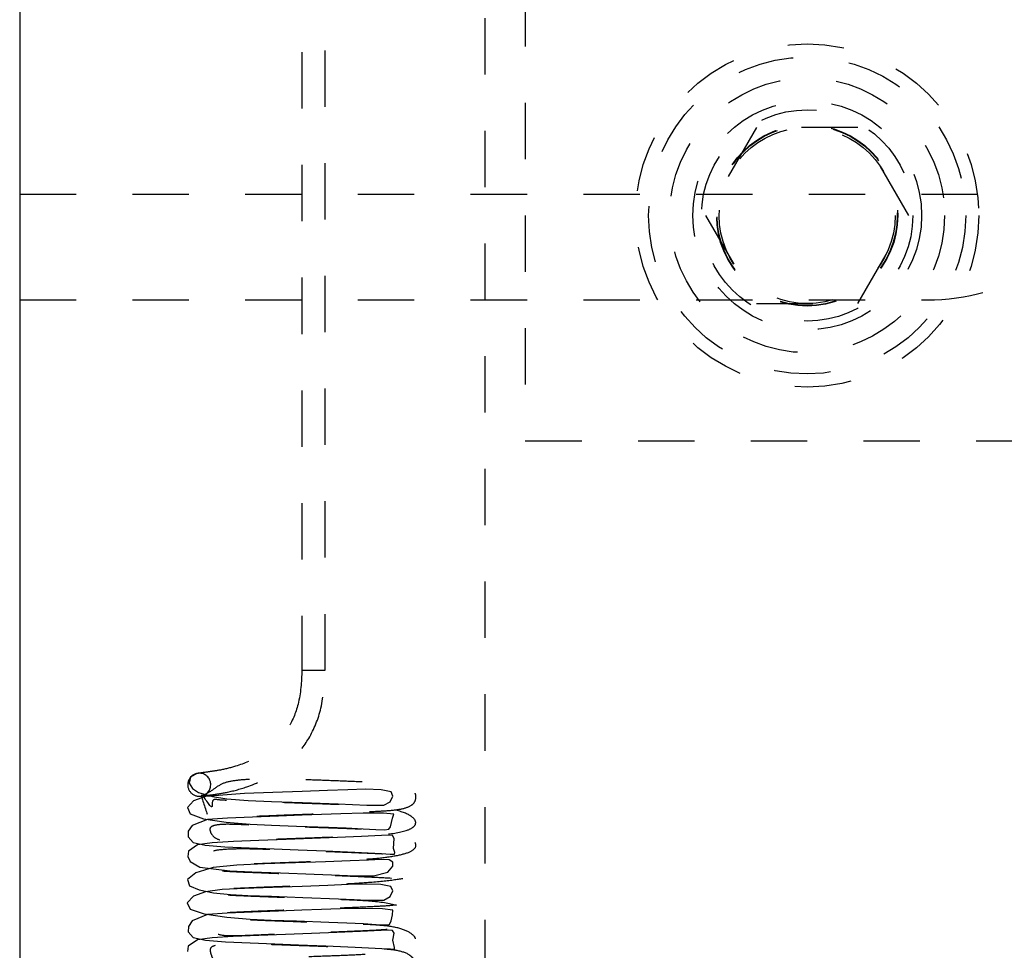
# Model space of a CAD drawing. Header units: inches. Extents: x 1772 to 2706, y -534 to -52.
# Tile 216 of 256: x 1873.63 to 1875.38, y -380.76 to -379.1. Entities that reach past the tile are written whole.
import ezdxf

# ---------------------------------------------------------------- set-up
doc = ezdxf.new("R2010")
doc.units = ezdxf.units.IN
doc.header["$LTSCALE"] = 0.5
doc.header["$MEASUREMENT"] = 0
doc.linetypes.add('HIDDEN', pattern=[0.225, 0.15, -0.075])
doc.layers.add('SID-M-H', color=4, linetype='HIDDEN')
doc.layers.add('SID-M-S', color=105, linetype='Continuous')

msp = doc.modelspace()

# ---------------------------------------------------------------- linework, layer by layer
at = {"layer": 'SID-M-H'}
for p, q in [((1874.12916, -372.96144), (1874.12916, -380.25844)), ((1874.17016, -380.25844), (1874.17016, -372.96144)), ((1874.45341, -374.10102), (1874.45341, -381.60102)), ((1874.52541, -375.85102), (1874.52541, -379.85102)), ((1874.93534, -379.29502), (1874.84527, -379.45102)), ((1875.11547, -379.29502), (1874.93534, -379.29502)), ((1875.20554, -379.45102), (1875.11547, -379.29502)), ((1873.62841, -379.41352), (1875.50341, -379.41352)), ((1874.84527, -379.45102), (1874.93534, -379.60702)), ((1875.11547, -379.60702), (1875.20554, -379.45102)), ((1873.62841, -379.60102), (1875.23824, -379.60102)), ((1874.93534, -379.60702), (1875.11547, -379.60702)), ((1874.52541, -379.85102), (1875.52541, -379.85102)), ((1874.17002, -380.25844), (1874.1293, -380.25844)), ((1873.93131, -380.44825), (1873.92911, -380.45894)), ((1873.94283, -380.44135), (1873.93131, -380.44825)), ((1873.94283, -380.44135), (1873.9401, -380.4421)), ((1873.92911, -380.45894), (1873.93516, -380.46846)), ((1873.93516, -380.46846), (1873.94564, -380.47514)), ((1874.21058, -380.4703), (1874.17465, -380.47172)), ((1874.24197, -380.46938), (1874.21058, -380.4703)), ((1874.26964, -380.47028), (1874.24197, -380.46938)), ((1874.28721, -380.4739), (1874.26964, -380.47028)), ((1873.9583, -380.4826), (1873.93699, -380.49035)), ((1873.94564, -380.47514), (1873.97066, -380.48255)), ((1873.95101, -380.48152), (1873.95356, -380.48083)), ((1874.02738, -380.47725), (1873.9583, -380.4826)), ((1873.97066, -380.48255), (1873.99612, -380.48669)), ((1873.99612, -380.48669), (1874.03371, -380.48932)), ((1874.07738, -380.47533), (1874.02738, -380.47725)), ((1874.1295, -380.47339), (1874.07738, -380.47533)), ((1874.17465, -380.47172), (1874.1295, -380.47339)), ((1874.28582, -380.49178), (1874.29042, -380.48156)), ((1874.29042, -380.48156), (1874.28721, -380.4739)), ((1873.93699, -380.49035), (1873.92594, -380.50202)), ((1873.92594, -380.50202), (1873.93056, -380.51329)), ((1874.03371, -380.48932), (1874.075, -380.49099)), ((1874.075, -380.49099), (1874.13016, -380.49304)), ((1874.13016, -380.49304), (1874.19349, -380.49547)), ((1874.19349, -380.49547), (1874.24411, -380.49779)), ((1874.24411, -380.49779), (1874.27411, -380.49792)), ((1874.27411, -380.49792), (1874.28582, -380.49178)), ((1873.93056, -380.51329), (1873.95438, -380.52179)), ((1873.96177, -380.52342), (1873.93457, -380.53381)), ((1873.95438, -380.52179), (1873.99489, -380.52793)), ((1873.99709, -380.52083), (1873.96177, -380.52342)), ((1874.04148, -380.51886), (1873.99709, -380.52083)), ((1874.08757, -380.51707), (1874.04148, -380.51886)), ((1874.12934, -380.51553), (1874.08757, -380.51707)), ((1874.16394, -380.51426), (1874.12934, -380.51553)), ((1874.19792, -380.5131), (1874.16394, -380.51426)), ((1874.23766, -380.51215), (1874.19792, -380.5131)), ((1874.27401, -380.51196), (1874.23766, -380.51215)), ((1874.29212, -380.51345), (1874.27401, -380.51196)), ((1874.2861, -380.53615), (1874.29001, -380.52076)), ((1874.29001, -380.52076), (1874.29212, -380.51345)), ((1873.93457, -380.53381), (1873.92757, -380.54377)), ((1873.99489, -380.52793), (1874.03749, -380.53138)), ((1874.03749, -380.53138), (1874.07504, -380.53312)), ((1874.07504, -380.53312), (1874.11933, -380.53478)), ((1874.11933, -380.53478), (1874.1763, -380.53691)), ((1874.1763, -380.53691), (1874.20758, -380.53814)), ((1874.20758, -380.53814), (1874.2375, -380.53948)), ((1874.2375, -380.53948), (1874.26036, -380.54075)), ((1874.26036, -380.54075), (1874.27554, -380.54142)), ((1874.27554, -380.54142), (1874.2835, -380.54039)), ((1874.2835, -380.54039), (1874.2861, -380.53615)), ((1873.92757, -380.54377), (1873.92713, -380.5537)), ((1873.92713, -380.5537), (1873.93621, -380.56381)), ((1874.10093, -380.5587), (1874.05291, -380.56048)), ((1874.14752, -380.55701), (1874.10093, -380.5587)), ((1874.19249, -380.55531), (1874.14752, -380.55701)), ((1874.23473, -380.55356), (1874.19249, -380.55531)), ((1874.27026, -380.55177), (1874.23473, -380.55356)), ((1874.2827, -380.55119), (1874.27026, -380.55177)), ((1874.28976, -380.55154), (1874.2827, -380.55119)), ((1874.29254, -380.55666), (1874.28976, -380.55154)), ((1874.29132, -380.57477), (1874.29254, -380.55666)), ((1873.94375, -380.56799), (1873.92763, -380.57924)), ((1873.93621, -380.56381), (1873.95749, -380.56881)), ((1873.97013, -380.5645), (1873.94375, -380.56799)), ((1873.95749, -380.56881), (1873.99225, -380.57146)), ((1874.00756, -380.56238), (1873.97013, -380.5645)), ((1873.99225, -380.57146), (1874.03535, -380.5736)), ((1874.05291, -380.56048), (1874.00756, -380.56238)), ((1874.03535, -380.5736), (1874.07973, -380.57543)), ((1874.07973, -380.57543), (1874.12225, -380.57702)), ((1874.29402, -380.58203), (1874.29132, -380.57477)), ((1873.92763, -380.57924), (1873.92642, -380.5887)), ((1873.92642, -380.5887), (1873.93085, -380.59799)), ((1874.12225, -380.57702), (1874.17063, -380.57883)), ((1874.17063, -380.57883), (1874.22273, -380.58095)), ((1874.22273, -380.58095), (1874.27038, -380.58336)), ((1874.27038, -380.58336), (1874.2859, -380.58448)), ((1874.2859, -380.58448), (1874.29342, -380.58465)), ((1874.29342, -380.58465), (1874.29402, -380.58203)), ((1873.93085, -380.59799), (1873.94824, -380.60784)), ((1873.97184, -380.6086), (1873.94067, -380.61773)), ((1873.94824, -380.60784), (1874.00139, -380.61422)), ((1874.01361, -380.60432), (1873.97184, -380.6086)), ((1874.06277, -380.60216), (1874.01361, -380.60432)), ((1874.11763, -380.60024), (1874.06277, -380.60216)), ((1874.17111, -380.59826), (1874.11763, -380.60024)), ((1874.21457, -380.59654), (1874.17111, -380.59826)), ((1874.24692, -380.59509), (1874.21457, -380.59654)), ((1874.26967, -380.59416), (1874.24692, -380.59509)), ((1874.28381, -380.59506), (1874.26967, -380.59416)), ((1874.28135, -380.61647), (1874.29047, -380.60611)), ((1874.29048, -380.59877), (1874.28381, -380.59506)), ((1874.29047, -380.60611), (1874.29048, -380.59877)), ((1873.94067, -380.61773), (1873.92634, -380.62994)), ((1874.00139, -380.61422), (1874.04033, -380.616)), ((1874.04033, -380.616), (1874.09108, -380.618)), ((1874.09108, -380.618), (1874.15091, -380.62023)), ((1874.15091, -380.62023), (1874.18136, -380.6215)), ((1874.18136, -380.6215), (1874.21004, -380.6227)), ((1874.21004, -380.6227), (1874.23542, -380.62345)), ((1874.23542, -380.62345), (1874.2561, -380.6231)), ((1874.2561, -380.6231), (1874.28135, -380.61647)), ((1873.92634, -380.62994), (1873.92982, -380.64072)), ((1873.92982, -380.64072), (1873.94665, -380.64828)), ((1874.02704, -380.64579), (1873.98783, -380.64771)), ((1874.0769, -380.64389), (1874.02704, -380.64579)), ((1874.12933, -380.64194), (1874.0769, -380.64389)), ((1874.17481, -380.64025), (1874.12933, -380.64194)), ((1874.21102, -380.63882), (1874.17481, -380.64025)), ((1874.24204, -380.63786), (1874.21102, -380.63882)), ((1874.26933, -380.63866), (1874.24204, -380.63786)), ((1874.28694, -380.64215), (1874.26933, -380.63866)), ((1874.2905, -380.64962), (1874.28694, -380.64215)), ((1873.93647, -380.65935), (1873.9258, -380.67111)), ((1873.95781, -380.65133), (1873.93647, -380.65935)), ((1873.94665, -380.64828), (1873.97251, -380.65345)), ((1873.98783, -380.64771), (1873.95781, -380.65133)), ((1873.97251, -380.65345), (1874.00221, -380.65627)), ((1874.00221, -380.65627), (1874.03327, -380.65784)), ((1874.03327, -380.65784), (1874.07512, -380.65953)), ((1874.07512, -380.65953), (1874.13085, -380.66161)), ((1874.13085, -380.66161), (1874.19427, -380.66405)), ((1874.27427, -380.66629), (1874.28593, -380.65983)), ((1874.28593, -380.65983), (1874.2905, -380.64962)), ((1873.9258, -380.67111), (1873.9311, -380.68228)), ((1874.19427, -380.66405), (1874.22178, -380.66529)), ((1874.22178, -380.66529), (1874.24456, -380.66634)), ((1874.24456, -380.66634), (1874.27427, -380.66629)), ((1873.9311, -380.68228), (1873.95544, -380.69062)), ((1873.9614, -380.69208), (1873.9343, -380.70296)), ((1873.95544, -380.69062), (1873.99561, -380.69662)), ((1873.99674, -380.68938), (1873.9614, -380.69208)), ((1873.99561, -380.69662), (1874.0375, -380.69995)), ((1874.04116, -380.68742), (1873.99674, -380.68938)), ((1874.08738, -380.68562), (1874.04116, -380.68742)), ((1874.12915, -380.68408), (1874.08738, -380.68562)), ((1874.1636, -380.68281), (1874.12915, -380.68408)), ((1874.19667, -380.68172), (1874.1636, -380.68281)), ((1874.23571, -380.68107), (1874.19667, -380.68172)), ((1874.27175, -380.68163), (1874.23571, -380.68107)), ((1874.29044, -380.68413), (1874.27175, -380.68163)), ((1874.28754, -380.70316), (1874.28964, -380.69255)), ((1874.28964, -380.69255), (1874.29044, -380.68413)), ((1873.92761, -380.71305), (1873.92738, -380.72274)), ((1873.9343, -380.70296), (1873.92761, -380.71305)), ((1874.0375, -380.69995), (1874.07465, -380.70165)), ((1874.07465, -380.70165), (1874.11953, -380.70333)), ((1874.11953, -380.70333), (1874.17708, -380.70547)), ((1874.17708, -380.70547), (1874.20858, -380.70672)), ((1874.20858, -380.70672), (1874.23827, -380.70806)), ((1874.23827, -380.70806), (1874.26088, -380.70931)), ((1874.26088, -380.70931), (1874.27609, -380.71005)), ((1874.27609, -380.71005), (1874.28436, -380.70938)), ((1874.28436, -380.70938), (1874.28754, -380.70316)), ((1873.92738, -380.72274), (1873.93641, -380.73248)), ((1873.93641, -380.73248), (1873.958, -380.73739)), ((1873.97009, -380.73304), (1873.94374, -380.73653)), ((1874.00731, -380.73095), (1873.97009, -380.73304)), ((1874.05243, -380.72904), (1874.00731, -380.73095)), ((1874.10013, -380.72727), (1874.05243, -380.72904)), ((1874.14627, -380.72559), (1874.10013, -380.72727)), ((1874.1908, -380.72392), (1874.14627, -380.72559)), ((1874.23325, -380.72217), (1874.1908, -380.72392)), ((1874.26942, -380.72037), (1874.23325, -380.72217)), ((1874.28243, -380.71972), (1874.26942, -380.72037)), ((1874.28989, -380.71996), (1874.28243, -380.71972)), ((1874.29291, -380.72472), (1874.28989, -380.71996)), ((1874.29037, -380.73723), (1874.29291, -380.72472)), ((1873.92748, -380.74809), (1873.92636, -380.75773)), ((1873.94374, -380.73653), (1873.92748, -380.74809)), ((1873.958, -380.73739), (1873.99355, -380.74006)), ((1873.99355, -380.74006), (1874.03701, -380.74221)), ((1874.03701, -380.74221), (1874.08107, -380.74402)), ((1874.08107, -380.74402), (1874.123, -380.74559)), ((1874.123, -380.74559), (1874.17124, -380.7474)), ((1874.17124, -380.7474), (1874.22335, -380.74952)), ((1874.22335, -380.74952), (1874.27088, -380.75193)), ((1874.29349, -380.7501), (1874.29037, -380.73723)), ((1874.29311, -380.75306), (1874.29349, -380.7501)), ((1874.27088, -380.75193), (1874.28598, -380.75302)), ((1874.28598, -380.75302), (1874.29311, -380.75306))]:
    msp.add_line(p, q, dxfattribs=at)
for radius in [0.3045, 0.28125, 0.24375, 0.203, 0.1875, 0.16072, 0.16045, 0.15993, 0.15625]:
    msp.add_circle((1875.02541, -379.45102), radius, dxfattribs=at)
for centre, radius, start, end in [((1873.94698, -380.46139), 0.02048, 109.61753, 224.11697), ((1873.94682, -380.46146), 0.02051, 289.1887, 101.22184), ((1873.94699, -380.46154), 0.02038, 223.78533, 281.37673)]:
    msp.add_arc(centre, radius, start, end, dxfattribs=at)
msp.add_ellipse((1875.23824, -379.41352), major_axis=(-0.26517, 0), ratio=0.7071068, start_param=1.5707963, end_param=3.1415927, dxfattribs=at)
for points, knots in [([(1874.12916, -380.25844), (1874.12814, -380.27876), (1874.12631, -380.31538), (1874.1066, -380.36138), (1874.08239, -380.39002), (1874.05065, -380.41393), (1874.01555, -380.42834), (1873.98439, -380.43585), (1873.95698, -380.43951), (1873.94639, -380.44114), (1873.9401, -380.4421)], [0, 0, 0, 0, 0.1634275, 0.2943714, 0.3999026, 0.4840506, 0.6549563, 0.7686131, 0.8628277, 1, 1, 1, 1]), ([(1873.95372, -380.48077), (1873.95384, -380.48081), (1873.9543, -380.48096), (1873.96839, -380.47959), (1873.99626, -380.47531), (1874.03724, -380.46476), (1874.07844, -380.44542), (1874.11601, -380.41489), (1874.14483, -380.37784), (1874.16675, -380.32356), (1874.16897, -380.28117), (1874.17016, -380.25844)], [0, 0, 0, 0, 0.034876, 0.1307921, 0.2216885, 0.3318782, 0.4964769, 0.586862, 0.7007885, 0.8395845, 1, 1, 1, 1]), ([(1873.9767, -381.06015), (1873.97801, -381.06147), (1873.98123, -381.06472), (1873.99319, -381.06625), (1874.01124, -381.06655), (1874.03534, -381.06563), (1874.06404, -381.06434), (1874.09609, -381.06298), (1874.13856, -381.06142), (1874.1866, -381.05966), (1874.23192, -381.05777), (1874.26352, -381.05634), (1874.28897, -381.05444), (1874.31112, -381.05016), (1874.32786, -381.04225), (1874.3342, -381.03058), (1874.32203, -381.01773), (1874.28963, -381.0088), (1874.24354, -381.00435), (1874.19176, -381.00223), (1874.13876, -381.00053), (1874.08751, -380.99862), (1874.04155, -380.99685), (1874.00393, -380.99515), (1873.97626, -380.99362), (1873.96602, -380.99426), (1873.96937, -381.00856), (1873.95999, -381.02605), (1873.95882, -381.02769), (1873.96539, -381.02737), (1873.97997, -381.02616), (1874.0071, -381.02463), (1874.04846, -381.02272), (1874.10238, -381.02062), (1874.15444, -381.01871), (1874.20312, -381.01687), (1874.24786, -381.01486), (1874.28276, -381.0132), (1874.30959, -381.01006), (1874.32409, -381.00521), (1874.33139, -380.99539), (1874.33164, -380.98371), (1874.31898, -380.96728), (1874.28809, -380.96459), (1874.24762, -380.96264), (1874.20242, -380.9607), (1874.15655, -380.95901), (1874.11401, -380.95747), (1874.07268, -380.95593), (1874.03033, -380.95431), (1873.99736, -380.95291), (1873.9756, -380.95163), (1873.9617, -380.95095), (1873.95901, -380.95228), (1873.96413, -380.95701), (1873.96944, -380.96789), (1873.96932, -380.97866), (1873.96987, -380.98374), (1873.97707, -380.9844), (1873.99278, -380.9833), (1874.01659, -380.98193), (1874.05362, -380.98036), (1874.10031, -380.97856), (1874.15054, -380.97671), (1874.19562, -380.97504), (1874.24345, -380.97201), (1874.29091, -380.96634), (1874.32247, -380.95951), (1874.33394, -380.94922), (1874.32855, -380.93628), (1874.3011, -380.92118), (1874.26287, -380.92145), (1874.20851, -380.91878), (1874.1586, -380.91696), (1874.11087, -380.91522), (1874.06936, -380.91365), (1874.03044, -380.91214), (1873.99626, -380.91259), (1873.9715, -380.91487), (1873.9647, -380.9209), (1873.96835, -380.93275), (1873.97227, -380.94221), (1873.99408, -380.94111), (1874.03745, -380.93888), (1874.09534, -380.93659), (1874.15252, -380.93452), (1874.19902, -380.93274), (1874.23686, -380.93121), (1874.27292, -380.92852), (1874.30555, -380.9232), (1874.32712, -380.91626), (1874.33415, -380.9055), (1874.32342, -380.89244), (1874.29591, -380.88223), (1874.25964, -380.87868), (1874.21496, -380.87681), (1874.16333, -380.87503), (1874.11038, -380.87305), (1874.0641, -380.87133), (1874.02726, -380.86981), (1873.99776, -380.8684), (1873.97831, -380.86904), (1873.96648, -380.87235), (1873.96484, -380.87947), (1873.97129, -380.89103), (1873.98385, -380.8973), (1874.00431, -380.89801), (1874.02543, -380.8975), (1874.05154, -380.89637), (1874.09163, -380.89461), (1874.14488, -380.89265), (1874.20069, -380.89058), (1874.24215, -380.88875), (1874.28012, -380.88704), (1874.31251, -380.88227), (1874.33038, -380.87241), (1874.33279, -380.86127), (1874.31376, -380.84762), (1874.27143, -380.83797), (1874.21773, -380.83454), (1874.16087, -380.83275), (1874.10498, -380.83074), (1874.05432, -380.8288), (1874.01353, -380.82716), (1873.98212, -380.82519), (1873.968, -380.82567), (1873.96835, -380.83323), (1873.96352, -380.85405), (1873.9582, -380.85864), (1873.96083, -380.85924), (1873.971, -380.85828), (1873.99464, -380.85674), (1874.03385, -380.85481), (1874.08782, -380.85263), (1874.14105, -380.85066), (1874.19103, -380.8488), (1874.23692, -380.84689), (1874.27473, -380.84497), (1874.3027, -380.84292), (1874.3203, -380.83793), (1874.32872, -380.83141), (1874.33259, -380.82092), (1874.32903, -380.81011), (1874.31595, -380.79954), (1874.29191, -380.79615), (1874.25867, -380.7947), (1874.21568, -380.79267), (1874.16912, -380.79093), (1874.12546, -380.78934), (1874.08364, -380.7878), (1874.04128, -380.78619), (1873.99966, -380.78451), (1873.97216, -380.78275), (1873.96191, -380.78259), (1873.96023, -380.78406), (1873.96155, -380.78613), (1873.96934, -380.79578), (1873.96793, -380.81329), (1873.97075, -380.81589), (1873.98083, -380.81564), (1873.99857, -380.81431), (1874.03021, -380.81279), (1874.07373, -380.81102), (1874.12315, -380.80917), (1874.16532, -380.80766), (1874.20667, -380.80591), (1874.25353, -380.80268), (1874.29897, -380.79721), (1874.32651, -380.79107), (1874.33317, -380.78144), (1874.3283, -380.77125), (1874.31695, -380.76021), (1874.29418, -380.75426), (1874.25957, -380.7524), (1874.21405, -380.75055), (1874.16117, -380.74848), (1874.11146, -380.74671), (1874.06889, -380.74508), (1874.02949, -380.74362), (1873.99504, -380.74425), (1873.97065, -380.74658), (1873.96484, -380.75298), (1873.96844, -380.76513), (1873.97242, -380.77389), (1873.99516, -380.77248), (1874.03923, -380.77025), (1874.09724, -380.76798), (1874.15388, -380.76593), (1874.19978, -380.76418), (1874.23767, -380.76262), (1874.27424, -380.75976), (1874.30693, -380.75428), (1874.32797, -380.74716), (1874.33405, -380.73617), (1874.32227, -380.72305), (1874.29433, -380.71333), (1874.25813, -380.71006), (1874.21337, -380.70823), (1874.16175, -380.70643), (1874.10903, -380.70446), (1874.06333, -380.70276), (1874.02669, -380.70123), (1873.9974, -380.69988), (1873.97793, -380.70073), (1873.96615, -380.70414), (1873.96506, -380.7116), (1873.97175, -380.72328), (1873.98475, -380.72906), (1874.00573, -380.72952), (1874.02721, -380.7289), (1874.05361, -380.72773), (1874.09391, -380.72597), (1874.14685, -380.72405), (1874.20196, -380.72199), (1874.2427, -380.72019), (1874.28075, -380.71845), (1874.31353, -380.71334), (1874.33091, -380.70333), (1874.3324, -380.69188), (1874.31193, -380.67825), (1874.26889, -380.66908), (1874.21519, -380.66592), (1874.15818, -380.66413), (1874.10211, -380.6621), (1874.05176, -380.66015), (1874.01187, -380.65857), (1873.98115, -380.65647), (1873.971, -380.65763), (1873.96739, -380.66086), (1873.96861, -380.67034), (1873.96261, -380.68613), (1873.95814, -380.69022), (1873.96134, -380.69063), (1873.97222, -380.68966), (1873.99634, -380.68812), (1874.03581, -380.6862), (1874.09002, -380.684), (1874.14359, -380.68202), (1874.19371, -380.68016), (1874.23931, -380.67823), (1874.27603, -380.6764), (1874.30373, -380.67413), (1874.32078, -380.66915), (1874.32932, -380.66193), (1874.33261, -380.65094), (1874.32836, -380.64047), (1874.31487, -380.63057), (1874.29096, -380.62763), (1874.25765, -380.62608), (1874.21425, -380.62407), (1874.16768, -380.62234), (1874.12379, -380.62074), (1874.08154, -380.61918), (1874.03885, -380.61754), (1873.99764, -380.61591), (1873.96608, -380.61357), (1873.95963, -380.61472), (1873.96208, -380.6181), (1873.96758, -380.62589), (1873.96903, -380.63821), (1873.9677, -380.64551), (1873.97079, -380.64761), (1873.98153, -380.64699), (1874.00003, -380.64569), (1874.03205, -380.64417), (1874.07545, -380.64242), (1874.12455, -380.64058), (1874.16689, -380.63906), (1874.20871, -380.63729), (1874.25542, -380.63435), (1874.29937, -380.62968), (1874.32519, -380.6245), (1874.33207, -380.61662), (1874.32889, -380.60605), (1874.3185, -380.59295), (1874.29443, -380.58568), (1874.25848, -380.58381), (1874.21252, -380.58195), (1874.15962, -380.57989), (1874.11055, -380.57814), (1874.06807, -380.57649), (1874.0285, -380.5751), (1873.99378, -380.57591), (1873.96985, -380.57831), (1873.96501, -380.58507), (1873.96846, -380.59751), (1873.9726, -380.60552), (1873.99626, -380.60385), (1874.04102, -380.60163), (1874.09911, -380.59938), (1874.15519, -380.59734), (1874.20053, -380.59562), (1874.23853, -380.59402), (1874.27563, -380.59098), (1874.30831, -380.58536), (1874.32878, -380.57803), (1874.33387, -380.56685), (1874.32107, -380.55368), (1874.29278, -380.54447), (1874.25666, -380.54144), (1874.21178, -380.53965), (1874.16017, -380.53782), (1874.1077, -380.53588), (1874.0626, -380.5342), (1874.02612, -380.53265), (1873.99703, -380.53138), (1873.97751, -380.53243), (1873.96583, -380.53593), (1873.96531, -380.54375), (1873.9722, -380.55553), (1873.98568, -380.56078), (1874.00717, -380.561), (1874.029, -380.56029), (1874.05568, -380.55909), (1874.09618, -380.55734), (1874.14879, -380.55544), (1874.20318, -380.5534), (1874.24323, -380.55163), (1874.28143, -380.54985), (1874.31456, -380.5444), (1874.33141, -380.53422), (1874.33193, -380.52247), (1874.31004, -380.50889), (1874.26636, -380.50023), (1874.21266, -380.4973), (1874.15546, -380.49552), (1874.09921, -380.49341), (1874.04935, -380.49163), (1874.01002, -380.48957), (1873.98112, -380.48914), (1873.96746, -380.48534), (1873.97363, -380.5144), (1873.93993, -380.45636), (1873.96614, -380.5248), (1873.95712, -380.52012), (1873.96234, -380.5225), (1873.97347, -380.52089), (1873.99812, -380.51959), (1874.03778, -380.51756), (1874.09229, -380.51538), (1874.14618, -380.51339), (1874.1964, -380.51152), (1874.24164, -380.50957), (1874.27726, -380.50785), (1874.30473, -380.50532), (1874.32129, -380.50038), (1874.32991, -380.49232), (1874.33253, -380.48101), (1874.32764, -380.47089), (1874.3138, -380.46168), (1874.29006, -380.4591), (1874.2567, -380.45746), (1874.21345, -380.45551), (1874.16808, -380.45381), (1874.12528, -380.45228), (1874.08912, -380.45087), (1874.05926, -380.45082), (1874.03294, -380.45205), (1874.00633, -380.45415), (1873.98449, -380.45958), (1873.96651, -380.4748), (1873.95646, -380.47916), (1873.95099, -380.48152)], [0, 0, 0, 0, 0.0012624, 0.0031186, 0.0050338, 0.0070044, 0.009024, 0.0110835, 0.0131559, 0.0168637, 0.0199317, 0.0223675, 0.0245929, 0.0268551, 0.0292241, 0.0321002, 0.0354934, 0.039267, 0.0429284, 0.0463613, 0.0496241, 0.0527577, 0.0557608, 0.0586314, 0.0613485, 0.0638731, 0.0662718, 0.0690864, 0.0706968, 0.0724699, 0.0744138, 0.0764298, 0.0801951, 0.0836108, 0.0866753, 0.0897026, 0.0928505, 0.0961165, 0.0991972, 0.1019537, 0.1032452, 0.1045964, 0.106049, 0.1106718, 0.1140981, 0.1173604, 0.1202604, 0.1228019, 0.1251591, 0.127995, 0.1313629, 0.1332429, 0.1350518, 0.1381377, 0.1394497, 0.1407125, 0.1420946, 0.1436187, 0.1453119, 0.1472025, 0.1492954, 0.1514551, 0.1551968, 0.1581703, 0.1606322, 0.1637288, 0.1676496, 0.1717994, 0.1752664, 0.1779794, 0.1801393, 0.1854261, 0.1886979, 0.192042, 0.1949516, 0.1974252, 0.1998394, 0.2029417, 0.2065858, 0.2098943, 0.2127377, 0.2153303, 0.2183432, 0.2218981, 0.2258841, 0.2294293, 0.2323144, 0.2347032, 0.2373739, 0.2404635, 0.2437858, 0.2470322, 0.2501439, 0.2531134, 0.2561761, 0.2593796, 0.2627735, 0.266119, 0.2690315, 0.2715079, 0.2737662, 0.2762693, 0.2789811, 0.2818599, 0.2849554, 0.288342, 0.2901453, 0.2920168, 0.2939527, 0.2959462, 0.299999, 0.3035593, 0.3064586, 0.3087926, 0.3132997, 0.3158098, 0.3189468, 0.3226631, 0.3266995, 0.3304968, 0.3340719, 0.3374955, 0.3407029, 0.3436732, 0.3464069, 0.3489499, 0.3513281, 0.3540185, 0.3555564, 0.3572457, 0.3591041, 0.3611133, 0.3649674, 0.3684919, 0.3716736, 0.3747044, 0.3778222, 0.3810312, 0.3841499, 0.3869584, 0.3882605, 0.3895624, 0.3909735, 0.392457, 0.3955459, 0.398911, 0.4022679, 0.4052725, 0.4079288, 0.4102996, 0.4130197, 0.416247, 0.4198941, 0.4215982, 0.4231342, 0.4245056, 0.4257698, 0.4284859, 0.4300337, 0.4317354, 0.4336085, 0.4356316, 0.4393246, 0.4423694, 0.4447593, 0.4471091, 0.4502707, 0.454301, 0.4585758, 0.4620859, 0.4635441, 0.4648185, 0.467535, 0.4706421, 0.4742046, 0.4777601, 0.4807876, 0.4832879, 0.4857491, 0.488926, 0.4926192, 0.4959085, 0.4987095, 0.5012751, 0.5042973, 0.5078748, 0.5118593, 0.5153582, 0.5181967, 0.5205862, 0.5233053, 0.5264641, 0.529821, 0.533069, 0.5361484, 0.5390804, 0.5421243, 0.5453235, 0.5487274, 0.5520453, 0.5549274, 0.5573735, 0.55965, 0.5621977, 0.5649637, 0.567873, 0.570974, 0.5743432, 0.5761402, 0.578008, 0.5799429, 0.5819378, 0.5859772, 0.5894912, 0.5923438, 0.5946609, 0.5992243, 0.6018102, 0.6049978, 0.608729, 0.6127266, 0.6164954, 0.6200749, 0.6235224, 0.6267268, 0.6296635, 0.6323392, 0.6348415, 0.6360301, 0.63722, 0.6399376, 0.6414918, 0.6432008, 0.6450795, 0.6470937, 0.6509323, 0.654457, 0.6576539, 0.66072, 0.6638413, 0.6670211, 0.6700742, 0.6728368, 0.6741284, 0.6754404, 0.6768647, 0.6783554, 0.6814608, 0.6848501, 0.6881899, 0.6911882, 0.6938493, 0.696257, 0.6990258, 0.7022724, 0.7058829, 0.7090343, 0.7103792, 0.711635, 0.7129582, 0.7143989, 0.7159664, 0.7176913, 0.719588, 0.7216159, 0.7252724, 0.7282933, 0.7306715, 0.7330968, 0.7363007, 0.7403295, 0.7444777, 0.7478811, 0.7493113, 0.7506042, 0.7534013, 0.7565609, 0.7601603, 0.7636791, 0.7666698, 0.7691333, 0.7716487, 0.7749023, 0.7786378, 0.781904, 0.7846589, 0.7872012, 0.7902348, 0.7938365, 0.7978149, 0.8012674, 0.8040594, 0.8064562, 0.8092265, 0.8124569, 0.8158422, 0.8190875, 0.8221304, 0.8250268, 0.8280537, 0.8312505, 0.8346653, 0.837953, 0.8408048, 0.8432205, 0.8455215, 0.8481164, 0.8509356, 0.8538714, 0.8569739, 0.8603248, 0.8621161, 0.8639811, 0.8659157, 0.867913, 0.8719357, 0.8754034, 0.8782094, 0.8805142, 0.8851393, 0.8878003, 0.8910342, 0.8947757, 0.8987325, 0.9024768, 0.9060644, 0.9095346, 0.9127314, 0.9156306, 0.9182482, 0.9207127, 0.9230697, 0.9263043, 0.9286439, 0.9302142, 0.9319423, 0.9338407, 0.9358551, 0.9396798, 0.9432067, 0.9464221, 0.9495195, 0.9526398, 0.9557853, 0.9587742, 0.9614939, 0.9627773, 0.9641022, 0.9655387, 0.9670362, 0.9701589, 0.9735687, 0.9768632, 0.9797831, 0.9823328, 0.9847575, 0.9864222, 0.9884281, 0.990745, 0.9933727, 0.9963942, 1, 1, 1, 1])]:
    msp.add_open_spline(points, degree=3, knots=knots, dxfattribs=at)
at = {"layer": 'SID-M-S'}
msp.add_line((1873.62841, -368.35102), (1873.62841, -387.35102), dxfattribs=at)

doc.saveas('drawing.dxf')
